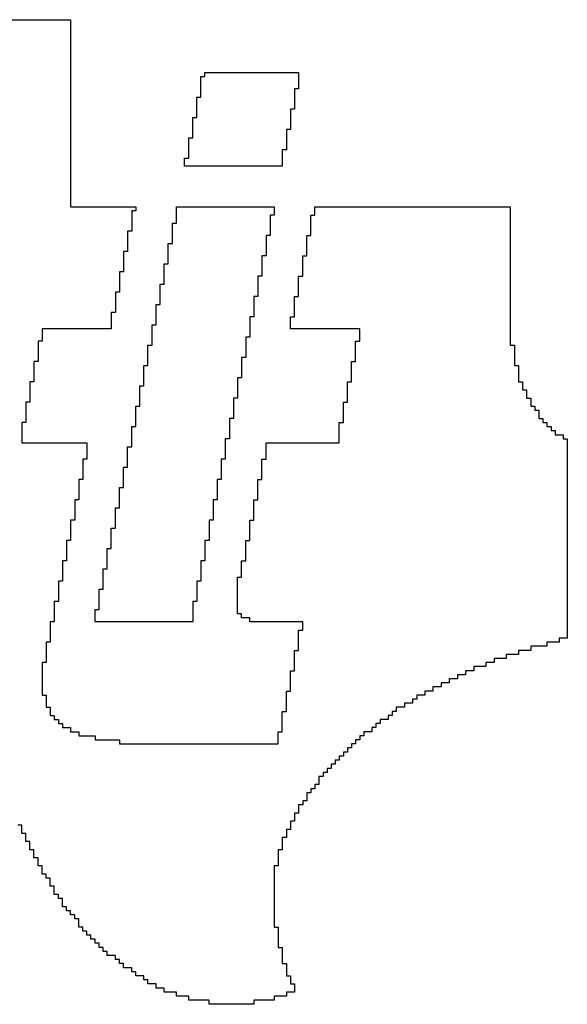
# Model space of a CAD drawing. Header units: inches. Extents: x -2.3 to 12.7, y -2.8 to 6.7.
# Tile 159 of 171: x 10.501 to 10.635, y -0.98 to -0.738. Entities that reach past the tile are written whole.
import ezdxf

# ---------------------------------------------------------------- set-up
doc = ezdxf.new("R2010")
doc.units = ezdxf.units.IN
doc.header["$MEASUREMENT"] = 0
doc.layers.add('M10 Fab Notes', color=56, linetype='Continuous')

msp = doc.modelspace()

# ---------------------------------------------------------------- linework, layer by layer
at = {"layer": 'M10 Fab Notes'}
for p, q in [((10.45524, -0.7379), (10.51324, -0.7379)), ((10.51324, -0.7379), (10.51324, -0.7389)), ((10.51324, -0.7389), (10.51324, -0.7399)), ((10.51324, -0.7399), (10.51324, -0.7409)), ((10.51324, -0.7409), (10.51324, -0.7419)), ((10.51324, -0.7419), (10.51324, -0.7429)), ((10.51324, -0.7429), (10.51324, -0.7439)), ((10.51324, -0.7439), (10.51324, -0.7449)), ((10.51324, -0.7449), (10.51324, -0.7459)), ((10.51324, -0.7459), (10.51324, -0.7469)), ((10.51324, -0.7469), (10.51324, -0.7479)), ((10.51324, -0.7479), (10.51324, -0.7489)), ((10.51324, -0.7489), (10.51324, -0.7499)), ((10.51324, -0.7499), (10.51324, -0.7509)), ((10.51324, -0.7509), (10.51324, -0.7519)), ((10.51324, -0.7519), (10.51324, -0.7529)), ((10.54524, -0.7529), (10.54524, -0.7519)), ((10.54524, -0.7519), (10.54624, -0.7519)), ((10.54624, -0.7519), (10.54624, -0.7509)), ((10.54624, -0.7509), (10.56924, -0.7509)), ((10.56924, -0.7509), (10.56924, -0.7519)), ((10.56924, -0.7519), (10.56924, -0.7529)), ((10.51324, -0.7529), (10.51324, -0.7539)), ((10.51324, -0.7539), (10.51324, -0.7549)), ((10.51324, -0.7549), (10.51324, -0.7559)), ((10.54524, -0.7539), (10.54524, -0.7529)), ((10.54524, -0.7549), (10.54524, -0.7539)), ((10.54524, -0.7559), (10.54524, -0.7549)), ((10.56924, -0.7549), (10.56824, -0.7549)), ((10.56824, -0.7549), (10.56824, -0.7559)), ((10.56924, -0.7529), (10.56924, -0.7539)), ((10.56924, -0.7539), (10.56924, -0.7549)), ((10.51324, -0.7559), (10.51324, -0.7569)), ((10.51324, -0.7569), (10.51324, -0.7579)), ((10.54424, -0.7579), (10.54424, -0.7569)), ((10.54424, -0.7569), (10.54524, -0.7569)), ((10.54524, -0.7569), (10.54524, -0.7559)), ((10.56824, -0.7559), (10.56824, -0.7569)), ((10.56824, -0.7569), (10.56824, -0.7579)), ((10.51324, -0.7579), (10.51324, -0.7589)), ((10.51324, -0.7589), (10.51324, -0.7599)), ((10.54424, -0.7589), (10.54424, -0.7579)), ((10.54424, -0.7599), (10.54424, -0.7589)), ((10.56824, -0.7579), (10.56824, -0.7589)), ((10.56824, -0.7589), (10.56824, -0.7599)), ((10.51324, -0.7599), (10.51324, -0.7609)), ((10.51324, -0.7609), (10.51324, -0.7619)), ((10.51324, -0.7619), (10.51324, -0.7629)), ((10.54324, -0.7629), (10.54324, -0.7619)), ((10.54324, -0.7619), (10.54424, -0.7619)), ((10.54424, -0.7609), (10.54424, -0.7599)), ((10.54424, -0.7619), (10.54424, -0.7609)), ((10.56824, -0.7599), (10.56724, -0.7599)), ((10.56724, -0.7599), (10.56724, -0.7609)), ((10.56724, -0.7609), (10.56724, -0.7619)), ((10.56724, -0.7619), (10.56724, -0.7629)), ((10.51324, -0.7629), (10.51324, -0.7639)), ((10.51324, -0.7639), (10.51324, -0.7649)), ((10.54324, -0.7639), (10.54324, -0.7629)), ((10.54324, -0.7649), (10.54324, -0.7639)), ((10.56724, -0.7629), (10.56724, -0.7639)), ((10.56724, -0.7639), (10.56724, -0.7649)), ((10.51324, -0.7649), (10.51324, -0.7659)), ((10.51324, -0.7659), (10.51324, -0.7669)), ((10.51324, -0.7669), (10.51324, -0.7679)), ((10.54224, -0.7679), (10.54224, -0.7669)), ((10.54224, -0.7669), (10.54324, -0.7669)), ((10.54324, -0.7659), (10.54324, -0.7649)), ((10.54324, -0.7669), (10.54324, -0.7659)), ((10.56724, -0.7649), (10.56624, -0.7649)), ((10.56624, -0.7649), (10.56624, -0.7659)), ((10.56624, -0.7659), (10.56624, -0.7669)), ((10.56624, -0.7669), (10.56624, -0.7679)), ((10.51324, -0.7679), (10.51324, -0.7689)), ((10.51324, -0.7689), (10.51324, -0.7699)), ((10.54224, -0.7689), (10.54224, -0.7679)), ((10.54224, -0.7699), (10.54224, -0.7689)), ((10.56624, -0.7679), (10.56624, -0.7689)), ((10.56624, -0.7689), (10.56624, -0.7699)), ((10.51324, -0.7699), (10.51324, -0.7709)), ((10.51324, -0.7709), (10.51324, -0.7719)), ((10.51324, -0.7719), (10.51324, -0.7729)), ((10.54124, -0.7729), (10.54124, -0.7719)), ((10.54124, -0.7719), (10.54224, -0.7719)), ((10.54224, -0.7709), (10.54224, -0.7699)), ((10.54224, -0.7719), (10.54224, -0.7709)), ((10.56624, -0.7699), (10.56524, -0.7699)), ((10.56524, -0.7699), (10.56524, -0.7709)), ((10.56524, -0.7709), (10.56524, -0.7719)), ((10.56524, -0.7719), (10.56524, -0.7729)), ((10.51324, -0.7729), (10.51324, -0.7739)), ((10.51324, -0.7739), (10.51324, -0.7749)), ((10.54124, -0.7739), (10.54124, -0.7729)), ((10.56524, -0.7739), (10.54124, -0.7739)), ((10.56524, -0.7729), (10.56524, -0.7739)), ((10.51324, -0.7749), (10.51324, -0.7759)), ((10.51324, -0.7759), (10.51324, -0.7769)), ((10.51324, -0.7769), (10.51324, -0.7779)), ((10.51324, -0.7779), (10.51324, -0.7789)), ((10.51324, -0.7789), (10.51324, -0.7799)), ((10.51324, -0.7799), (10.51324, -0.7809)), ((10.51324, -0.7809), (10.51324, -0.7819)), ((10.51324, -0.7819), (10.51324, -0.7829)), ((10.51324, -0.7829), (10.51324, -0.7839)), ((10.51324, -0.7839), (10.52924, -0.7839)), ((10.52924, -0.7839), (10.52924, -0.7849)), ((10.53924, -0.7849), (10.53924, -0.7839)), ((10.53924, -0.7839), (10.56324, -0.7839)), ((10.56324, -0.7839), (10.56324, -0.7849)), ((10.57324, -0.7849), (10.57324, -0.7839)), ((10.57324, -0.7839), (10.62124, -0.7839)), ((10.62124, -0.7839), (10.62124, -0.7849)), ((10.52924, -0.7849), (10.52824, -0.7849)), ((10.52824, -0.7849), (10.52824, -0.7859)), ((10.52824, -0.7859), (10.52824, -0.7869)), ((10.53924, -0.7859), (10.53924, -0.7849)), ((10.53924, -0.7869), (10.53924, -0.7859)), ((10.56324, -0.7859), (10.56224, -0.7859)), ((10.56224, -0.7859), (10.56224, -0.7869)), ((10.56324, -0.7849), (10.56324, -0.7859)), ((10.57224, -0.7869), (10.57224, -0.7859)), ((10.57224, -0.7859), (10.57324, -0.7859)), ((10.57324, -0.7859), (10.57324, -0.7849)), ((10.62124, -0.7849), (10.62124, -0.7859)), ((10.62124, -0.7859), (10.62124, -0.7869)), ((10.52824, -0.7869), (10.52824, -0.7879)), ((10.52824, -0.7879), (10.52824, -0.7889)), ((10.52824, -0.7889), (10.52824, -0.7899)), ((10.53824, -0.7889), (10.53824, -0.7879)), ((10.53824, -0.7879), (10.53924, -0.7879)), ((10.53824, -0.7899), (10.53824, -0.7889)), ((10.53924, -0.7879), (10.53924, -0.7869)), ((10.56224, -0.7869), (10.56224, -0.7879)), ((10.56224, -0.7879), (10.56224, -0.7889)), ((10.56224, -0.7889), (10.56224, -0.7899)), ((10.57224, -0.7879), (10.57224, -0.7869)), ((10.57224, -0.7889), (10.57224, -0.7879)), ((10.57224, -0.7899), (10.57224, -0.7889)), ((10.62124, -0.7869), (10.62124, -0.7879)), ((10.62124, -0.7879), (10.62124, -0.7889)), ((10.62124, -0.7889), (10.62124, -0.7899)), ((10.52824, -0.7899), (10.52724, -0.7899)), ((10.52724, -0.7899), (10.52724, -0.7909)), ((10.52724, -0.7909), (10.52724, -0.7919)), ((10.53824, -0.7909), (10.53824, -0.7899)), ((10.53824, -0.7919), (10.53824, -0.7909)), ((10.56224, -0.7909), (10.56124, -0.7909)), ((10.56124, -0.7909), (10.56124, -0.7919)), ((10.56224, -0.7899), (10.56224, -0.7909)), ((10.57124, -0.7919), (10.57124, -0.7909)), ((10.57124, -0.7909), (10.57224, -0.7909)), ((10.57224, -0.7909), (10.57224, -0.7899)), ((10.62124, -0.7899), (10.62124, -0.7909)), ((10.62124, -0.7909), (10.62124, -0.7919)), ((10.52724, -0.7919), (10.52724, -0.7929)), ((10.52724, -0.7929), (10.52724, -0.7939)), ((10.53724, -0.7939), (10.53724, -0.7929)), ((10.53724, -0.7929), (10.53824, -0.7929)), ((10.53824, -0.7929), (10.53824, -0.7919)), ((10.56124, -0.7919), (10.56124, -0.7929)), ((10.56124, -0.7929), (10.56124, -0.7939)), ((10.57124, -0.7929), (10.57124, -0.7919)), ((10.57124, -0.7939), (10.57124, -0.7929)), ((10.62124, -0.7919), (10.62124, -0.7929)), ((10.62124, -0.7929), (10.62124, -0.7939)), ((10.52724, -0.7949), (10.52624, -0.7949)), ((10.52624, -0.7949), (10.52624, -0.7959)), ((10.52624, -0.7959), (10.52624, -0.7969)), ((10.52724, -0.7939), (10.52724, -0.7949)), ((10.53724, -0.7949), (10.53724, -0.7939)), ((10.53724, -0.7959), (10.53724, -0.7949)), ((10.53724, -0.7969), (10.53724, -0.7959)), ((10.56124, -0.7959), (10.56024, -0.7959)), ((10.56024, -0.7959), (10.56024, -0.7969)), ((10.56124, -0.7939), (10.56124, -0.7949)), ((10.56124, -0.7949), (10.56124, -0.7959)), ((10.57024, -0.7969), (10.57024, -0.7959)), ((10.57024, -0.7959), (10.57124, -0.7959)), ((10.57124, -0.7949), (10.57124, -0.7939)), ((10.57124, -0.7959), (10.57124, -0.7949)), ((10.62124, -0.7939), (10.62124, -0.7949)), ((10.62124, -0.7949), (10.62124, -0.7959)), ((10.62124, -0.7959), (10.62124, -0.7969)), ((10.52624, -0.7969), (10.52624, -0.7979)), ((10.52624, -0.7979), (10.52624, -0.7989)), ((10.53624, -0.7989), (10.53624, -0.7979)), ((10.53624, -0.7979), (10.53724, -0.7979)), ((10.53724, -0.7979), (10.53724, -0.7969)), ((10.56024, -0.7969), (10.56024, -0.7979)), ((10.56024, -0.7979), (10.56024, -0.7989)), ((10.57024, -0.7979), (10.57024, -0.7969)), ((10.57024, -0.7989), (10.57024, -0.7979)), ((10.62124, -0.7969), (10.62124, -0.7979)), ((10.62124, -0.7979), (10.62124, -0.7989)), ((10.52624, -0.7999), (10.52524, -0.7999)), ((10.52524, -0.7999), (10.52524, -0.8009)), ((10.52524, -0.8009), (10.52524, -0.8019)), ((10.52624, -0.7989), (10.52624, -0.7999)), ((10.53624, -0.7999), (10.53624, -0.7989)), ((10.53624, -0.8009), (10.53624, -0.7999)), ((10.53624, -0.8019), (10.53624, -0.8009)), ((10.56024, -0.8009), (10.55924, -0.8009)), ((10.55924, -0.8009), (10.55924, -0.8019)), ((10.56024, -0.7989), (10.56024, -0.7999)), ((10.56024, -0.7999), (10.56024, -0.8009)), ((10.56924, -0.8019), (10.56924, -0.8009)), ((10.56924, -0.8009), (10.57024, -0.8009)), ((10.57024, -0.7999), (10.57024, -0.7989)), ((10.57024, -0.8009), (10.57024, -0.7999)), ((10.62124, -0.7989), (10.62124, -0.7999)), ((10.62124, -0.7999), (10.62124, -0.8009)), ((10.62124, -0.8009), (10.62124, -0.8019)), ((10.52524, -0.8019), (10.52524, -0.8029)), ((10.52524, -0.8029), (10.52524, -0.8039)), ((10.53524, -0.8039), (10.53524, -0.8029)), ((10.53524, -0.8029), (10.53624, -0.8029)), ((10.53624, -0.8029), (10.53624, -0.8019)), ((10.55924, -0.8019), (10.55924, -0.8029)), ((10.55924, -0.8029), (10.55924, -0.8039)), ((10.56924, -0.8029), (10.56924, -0.8019)), ((10.56924, -0.8039), (10.56924, -0.8029)), ((10.62124, -0.8019), (10.62124, -0.8029)), ((10.62124, -0.8029), (10.62124, -0.8039)), ((10.52524, -0.8049), (10.52424, -0.8049)), ((10.52424, -0.8049), (10.52424, -0.8059)), ((10.52524, -0.8039), (10.52524, -0.8049)), ((10.53524, -0.8049), (10.53524, -0.8039)), ((10.53524, -0.8059), (10.53524, -0.8049)), ((10.55924, -0.8039), (10.55924, -0.8049)), ((10.55924, -0.8049), (10.55924, -0.8059)), ((10.56924, -0.8049), (10.56924, -0.8039)), ((10.56924, -0.8059), (10.56924, -0.8049)), ((10.62124, -0.8039), (10.62124, -0.8049)), ((10.62124, -0.8049), (10.62124, -0.8059)), ((10.52424, -0.8059), (10.52424, -0.8069)), ((10.52424, -0.8069), (10.52424, -0.8079)), ((10.52424, -0.8079), (10.52424, -0.8089)), ((10.53424, -0.8089), (10.53424, -0.8079)), ((10.53424, -0.8079), (10.53524, -0.8079)), ((10.53524, -0.8069), (10.53524, -0.8059)), ((10.53524, -0.8079), (10.53524, -0.8069)), ((10.55924, -0.8059), (10.55824, -0.8059)), ((10.55824, -0.8059), (10.55824, -0.8069)), ((10.55824, -0.8069), (10.55824, -0.8079)), ((10.55824, -0.8079), (10.55824, -0.8089)), ((10.56824, -0.8069), (10.56824, -0.8059)), ((10.56824, -0.8059), (10.56924, -0.8059)), ((10.56824, -0.8079), (10.56824, -0.8069)), ((10.56824, -0.8089), (10.56824, -0.8079)), ((10.62124, -0.8059), (10.62124, -0.8069)), ((10.62124, -0.8069), (10.62124, -0.8079)), ((10.62124, -0.8079), (10.62124, -0.8089)), ((10.52424, -0.8099), (10.52324, -0.8099)), ((10.52324, -0.8099), (10.52324, -0.8109)), ((10.52424, -0.8089), (10.52424, -0.8099)), ((10.53424, -0.8099), (10.53424, -0.8089)), ((10.53424, -0.8109), (10.53424, -0.8099)), ((10.55824, -0.8089), (10.55824, -0.8099)), ((10.55824, -0.8099), (10.55824, -0.8109)), ((10.56824, -0.8099), (10.56824, -0.8089)), ((10.56824, -0.8109), (10.56824, -0.8099)), ((10.62124, -0.8089), (10.62124, -0.8099)), ((10.62124, -0.8099), (10.62124, -0.8109)), ((10.52324, -0.8109), (10.52324, -0.8119)), ((10.52324, -0.8119), (10.52324, -0.8129)), ((10.52324, -0.8129), (10.52324, -0.8139)), ((10.53324, -0.8139), (10.53324, -0.8129)), ((10.53324, -0.8129), (10.53424, -0.8129)), ((10.53424, -0.8119), (10.53424, -0.8109)), ((10.53424, -0.8129), (10.53424, -0.8119)), ((10.55824, -0.8109), (10.55724, -0.8109)), ((10.55724, -0.8109), (10.55724, -0.8119)), ((10.55724, -0.8119), (10.55724, -0.8129)), ((10.55724, -0.8129), (10.55724, -0.8139)), ((10.56724, -0.8119), (10.56724, -0.8109)), ((10.56724, -0.8109), (10.56824, -0.8109)), ((10.56724, -0.8129), (10.56724, -0.8119)), ((10.56724, -0.8139), (10.56724, -0.8129)), ((10.62124, -0.8109), (10.62124, -0.8119)), ((10.62124, -0.8119), (10.62124, -0.8129)), ((10.62124, -0.8129), (10.62124, -0.8139)), ((10.52324, -0.8139), (10.50624, -0.8139)), ((10.50624, -0.8139), (10.50624, -0.8149)), ((10.50624, -0.8149), (10.50624, -0.8159)), ((10.53324, -0.8149), (10.53324, -0.8139)), ((10.53324, -0.8159), (10.53324, -0.8149)), ((10.55724, -0.8139), (10.55724, -0.8149)), ((10.55724, -0.8149), (10.55724, -0.8159)), ((10.58424, -0.8139), (10.56724, -0.8139)), ((10.58424, -0.8149), (10.58424, -0.8139)), ((10.58424, -0.8159), (10.58424, -0.8149)), ((10.62124, -0.8139), (10.62124, -0.8149)), ((10.62124, -0.8149), (10.62124, -0.8159)), ((10.50624, -0.8169), (10.50524, -0.8169)), ((10.50524, -0.8169), (10.50524, -0.8179)), ((10.50524, -0.8179), (10.50524, -0.8189)), ((10.50624, -0.8159), (10.50624, -0.8169)), ((10.53224, -0.8189), (10.53224, -0.8179)), ((10.53224, -0.8179), (10.53324, -0.8179)), ((10.53324, -0.8169), (10.53324, -0.8159)), ((10.53324, -0.8179), (10.53324, -0.8169)), ((10.55724, -0.8159), (10.55624, -0.8159)), ((10.55624, -0.8159), (10.55624, -0.8169)), ((10.55624, -0.8169), (10.55624, -0.8179)), ((10.55624, -0.8179), (10.55624, -0.8189)), ((10.58324, -0.8179), (10.58324, -0.8169)), ((10.58324, -0.8169), (10.58424, -0.8169)), ((10.58324, -0.8189), (10.58324, -0.8179)), ((10.58424, -0.8169), (10.58424, -0.8159)), ((10.62124, -0.8159), (10.62124, -0.8169)), ((10.62124, -0.8169), (10.62124, -0.8179)), ((10.62124, -0.8179), (10.62224, -0.8179)), ((10.62224, -0.8179), (10.62224, -0.8189)), ((10.50524, -0.8189), (10.50524, -0.8199)), ((10.50524, -0.8199), (10.50524, -0.8209)), ((10.53224, -0.8199), (10.53224, -0.8189)), ((10.53224, -0.8209), (10.53224, -0.8199)), ((10.55624, -0.8189), (10.55624, -0.8199)), ((10.55624, -0.8199), (10.55624, -0.8209)), ((10.58324, -0.8199), (10.58324, -0.8189)), ((10.58324, -0.8209), (10.58324, -0.8199)), ((10.62224, -0.8189), (10.62224, -0.8199)), ((10.62224, -0.8199), (10.62224, -0.8209)), ((10.50524, -0.8219), (10.50424, -0.8219)), ((10.50424, -0.8219), (10.50424, -0.8229)), ((10.50524, -0.8209), (10.50524, -0.8219)), ((10.53224, -0.8219), (10.53224, -0.8209)), ((10.53224, -0.8229), (10.53224, -0.8219)), ((10.55624, -0.8209), (10.55524, -0.8209)), ((10.55524, -0.8209), (10.55524, -0.8219)), ((10.55524, -0.8219), (10.55524, -0.8229)), ((10.58224, -0.8229), (10.58224, -0.8219)), ((10.58224, -0.8219), (10.58324, -0.8219)), ((10.58324, -0.8219), (10.58324, -0.8209)), ((10.62224, -0.8209), (10.62224, -0.8219)), ((10.62224, -0.8219), (10.62224, -0.8229)), ((10.50424, -0.8229), (10.50424, -0.8239)), ((10.50424, -0.8239), (10.50424, -0.8249)), ((10.50424, -0.8249), (10.50424, -0.8259)), ((10.53124, -0.8239), (10.53124, -0.8229)), ((10.53124, -0.8229), (10.53224, -0.8229)), ((10.53124, -0.8249), (10.53124, -0.8239)), ((10.53124, -0.8259), (10.53124, -0.8249)), ((10.55524, -0.8229), (10.55524, -0.8239)), ((10.55524, -0.8239), (10.55524, -0.8249)), ((10.55524, -0.8249), (10.55524, -0.8259)), ((10.58224, -0.8239), (10.58224, -0.8229)), ((10.58224, -0.8249), (10.58224, -0.8239)), ((10.58224, -0.8259), (10.58224, -0.8249)), ((10.62224, -0.8229), (10.62324, -0.8229)), ((10.62324, -0.8229), (10.62324, -0.8239)), ((10.62324, -0.8239), (10.62324, -0.8249)), ((10.62324, -0.8249), (10.62324, -0.8259)), ((10.50424, -0.8269), (10.50324, -0.8269)), ((10.50324, -0.8269), (10.50324, -0.8279)), ((10.50424, -0.8259), (10.50424, -0.8269)), ((10.53124, -0.8269), (10.53124, -0.8259)), ((10.53124, -0.8279), (10.53124, -0.8269)), ((10.55524, -0.8259), (10.55424, -0.8259)), ((10.55424, -0.8259), (10.55424, -0.8269)), ((10.55424, -0.8269), (10.55424, -0.8279)), ((10.58124, -0.8279), (10.58124, -0.8269)), ((10.58124, -0.8269), (10.58224, -0.8269)), ((10.58224, -0.8269), (10.58224, -0.8259)), ((10.62324, -0.8259), (10.62324, -0.8269)), ((10.62324, -0.8269), (10.62424, -0.8269)), ((10.62424, -0.8269), (10.62424, -0.8279)), ((10.50324, -0.8279), (10.50324, -0.8289)), ((10.50324, -0.8289), (10.50324, -0.8299)), ((10.50324, -0.8299), (10.50324, -0.8309)), ((10.53024, -0.8289), (10.53024, -0.8279)), ((10.53024, -0.8279), (10.53124, -0.8279)), ((10.53024, -0.8299), (10.53024, -0.8289)), ((10.53024, -0.8309), (10.53024, -0.8299)), ((10.55424, -0.8279), (10.55424, -0.8289)), ((10.55424, -0.8289), (10.55424, -0.8299)), ((10.55424, -0.8299), (10.55424, -0.8309)), ((10.58124, -0.8289), (10.58124, -0.8279)), ((10.58124, -0.8299), (10.58124, -0.8289)), ((10.58124, -0.8309), (10.58124, -0.8299)), ((10.62424, -0.8279), (10.62424, -0.8289)), ((10.62424, -0.8289), (10.62524, -0.8289)), ((10.62524, -0.8289), (10.62524, -0.8299)), ((10.62524, -0.8299), (10.62524, -0.8309)), ((10.50324, -0.8319), (10.50224, -0.8319)), ((10.50224, -0.8319), (10.50224, -0.8329)), ((10.50324, -0.8309), (10.50324, -0.8319)), ((10.53024, -0.8319), (10.53024, -0.8309)), ((10.53024, -0.8329), (10.53024, -0.8319)), ((10.55424, -0.8309), (10.55324, -0.8309)), ((10.55324, -0.8309), (10.55324, -0.8319)), ((10.55324, -0.8319), (10.55324, -0.8329)), ((10.58024, -0.8329), (10.58024, -0.8319)), ((10.58024, -0.8319), (10.58124, -0.8319)), ((10.58124, -0.8319), (10.58124, -0.8309)), ((10.62524, -0.8309), (10.62624, -0.8309)), ((10.62624, -0.8309), (10.62624, -0.8319)), ((10.62624, -0.8319), (10.62624, -0.8329)), ((10.50224, -0.8329), (10.50224, -0.8339)), ((10.50224, -0.8339), (10.50224, -0.8349)), ((10.50224, -0.8349), (10.50224, -0.8359)), ((10.52924, -0.8339), (10.52924, -0.8329)), ((10.52924, -0.8329), (10.53024, -0.8329)), ((10.52924, -0.8349), (10.52924, -0.8339)), ((10.52924, -0.8359), (10.52924, -0.8349)), ((10.55324, -0.8329), (10.55324, -0.8339)), ((10.55324, -0.8339), (10.55324, -0.8349)), ((10.55324, -0.8349), (10.55324, -0.8359)), ((10.58024, -0.8339), (10.58024, -0.8329)), ((10.58024, -0.8349), (10.58024, -0.8339)), ((10.58024, -0.8359), (10.58024, -0.8349)), ((10.62624, -0.8329), (10.62724, -0.8329)), ((10.62724, -0.8329), (10.62724, -0.8339)), ((10.62724, -0.8339), (10.62824, -0.8339)), ((10.62824, -0.8339), (10.62824, -0.8349)), ((10.62824, -0.8349), (10.62824, -0.8359)), ((10.50224, -0.8369), (10.50124, -0.8369)), ((10.50124, -0.8369), (10.50124, -0.8379)), ((10.50224, -0.8359), (10.50224, -0.8369)), ((10.52924, -0.8369), (10.52924, -0.8359)), ((10.52924, -0.8379), (10.52924, -0.8369)), ((10.55324, -0.8359), (10.55224, -0.8359)), ((10.55224, -0.8359), (10.55224, -0.8369)), ((10.55224, -0.8369), (10.55224, -0.8379)), ((10.57924, -0.8379), (10.57924, -0.8369)), ((10.57924, -0.8369), (10.58024, -0.8369)), ((10.58024, -0.8369), (10.58024, -0.8359)), ((10.62824, -0.8359), (10.62924, -0.8359)), ((10.62924, -0.8359), (10.62924, -0.8369)), ((10.62924, -0.8369), (10.63024, -0.8369)), ((10.63024, -0.8369), (10.63024, -0.8379)), ((10.50124, -0.8379), (10.50124, -0.8389)), ((10.50124, -0.8389), (10.50124, -0.8399)), ((10.52824, -0.8389), (10.52824, -0.8379)), ((10.52824, -0.8379), (10.52924, -0.8379)), ((10.52824, -0.8399), (10.52824, -0.8389)), ((10.55224, -0.8379), (10.55224, -0.8389)), ((10.55224, -0.8389), (10.55224, -0.8399)), ((10.57924, -0.8389), (10.57924, -0.8379)), ((10.57924, -0.8399), (10.57924, -0.8389)), ((10.63024, -0.8379), (10.63124, -0.8379)), ((10.63124, -0.8379), (10.63124, -0.8389)), ((10.63124, -0.8389), (10.63224, -0.8389)), ((10.63224, -0.8389), (10.63224, -0.8399)), ((10.50124, -0.8399), (10.50124, -0.8409)), ((10.50124, -0.8409), (10.50124, -0.8419)), ((10.50124, -0.8419), (10.51724, -0.8419)), ((10.51724, -0.8419), (10.51724, -0.8429)), ((10.52824, -0.8409), (10.52824, -0.8399)), ((10.52824, -0.8419), (10.52824, -0.8409)), ((10.52824, -0.8429), (10.52824, -0.8419)), ((10.55224, -0.8409), (10.55124, -0.8409)), ((10.55124, -0.8409), (10.55124, -0.8419)), ((10.55124, -0.8419), (10.55124, -0.8429)), ((10.55224, -0.8399), (10.55224, -0.8409)), ((10.56124, -0.8429), (10.56124, -0.8419)), ((10.56124, -0.8419), (10.57924, -0.8419)), ((10.57924, -0.8409), (10.57924, -0.8399)), ((10.57924, -0.8419), (10.57924, -0.8409)), ((10.63224, -0.8399), (10.63424, -0.8399)), ((10.63424, -0.8399), (10.63424, -0.8409)), ((10.63424, -0.8409), (10.63524, -0.8409)), ((10.63524, -0.8409), (10.63524, -0.8419)), ((10.63524, -0.8419), (10.63524, -0.8429)), ((10.51724, -0.8429), (10.51724, -0.8439)), ((10.51724, -0.8439), (10.51724, -0.8449)), ((10.52724, -0.8439), (10.52724, -0.8429)), ((10.52724, -0.8429), (10.52824, -0.8429)), ((10.52724, -0.8449), (10.52724, -0.8439)), ((10.55124, -0.8429), (10.55124, -0.8439)), ((10.55124, -0.8439), (10.55124, -0.8449)), ((10.56124, -0.8439), (10.56124, -0.8429)), ((10.56124, -0.8449), (10.56124, -0.8439)), ((10.63524, -0.8429), (10.63524, -0.8439)), ((10.63524, -0.8439), (10.63524, -0.8449)), ((10.51724, -0.8459), (10.51624, -0.8459)), ((10.51624, -0.8459), (10.51624, -0.8469)), ((10.51624, -0.8469), (10.51624, -0.8479)), ((10.51724, -0.8449), (10.51724, -0.8459)), ((10.52724, -0.8459), (10.52724, -0.8449)), ((10.52724, -0.8469), (10.52724, -0.8459)), ((10.52724, -0.8479), (10.52724, -0.8469)), ((10.55124, -0.8459), (10.55024, -0.8459)), ((10.55024, -0.8459), (10.55024, -0.8469)), ((10.55024, -0.8469), (10.55024, -0.8479)), ((10.55124, -0.8449), (10.55124, -0.8459)), ((10.56024, -0.8469), (10.56024, -0.8459)), ((10.56024, -0.8459), (10.56124, -0.8459)), ((10.56024, -0.8479), (10.56024, -0.8469)), ((10.56124, -0.8459), (10.56124, -0.8449)), ((10.63524, -0.8449), (10.63524, -0.8459)), ((10.63524, -0.8459), (10.63524, -0.8469)), ((10.63524, -0.8469), (10.63524, -0.8479)), ((10.51624, -0.8479), (10.51624, -0.8489)), ((10.51624, -0.8489), (10.51624, -0.8499)), ((10.52624, -0.8489), (10.52624, -0.8479)), ((10.52624, -0.8479), (10.52724, -0.8479)), ((10.52624, -0.8499), (10.52624, -0.8489)), ((10.55024, -0.8479), (10.55024, -0.8489)), ((10.55024, -0.8489), (10.55024, -0.8499)), ((10.56024, -0.8489), (10.56024, -0.8479)), ((10.56024, -0.8499), (10.56024, -0.8489)), ((10.63524, -0.8479), (10.63524, -0.8489)), ((10.63524, -0.8489), (10.63524, -0.8499)), ((10.51624, -0.8509), (10.51524, -0.8509)), ((10.51524, -0.8509), (10.51524, -0.8519)), ((10.51624, -0.8499), (10.51624, -0.8509)), ((10.52624, -0.8509), (10.52624, -0.8499)), ((10.52624, -0.8519), (10.52624, -0.8509)), ((10.55024, -0.8509), (10.54924, -0.8509)), ((10.54924, -0.8509), (10.54924, -0.8519)), ((10.55024, -0.8499), (10.55024, -0.8509)), ((10.55924, -0.8519), (10.55924, -0.8509)), ((10.55924, -0.8509), (10.56024, -0.8509)), ((10.56024, -0.8509), (10.56024, -0.8499)), ((10.63524, -0.8499), (10.63524, -0.8509)), ((10.63524, -0.8509), (10.63524, -0.8519)), ((10.51524, -0.8519), (10.51524, -0.8529)), ((10.51524, -0.8529), (10.51524, -0.8539)), ((10.51524, -0.8539), (10.51524, -0.8549)), ((10.52524, -0.8539), (10.52524, -0.8529)), ((10.52524, -0.8529), (10.52624, -0.8529)), ((10.52524, -0.8549), (10.52524, -0.8539)), ((10.52624, -0.8529), (10.52624, -0.8519)), ((10.54924, -0.8519), (10.54924, -0.8529)), ((10.54924, -0.8529), (10.54924, -0.8539)), ((10.54924, -0.8539), (10.54924, -0.8549)), ((10.55924, -0.8529), (10.55924, -0.8519)), ((10.55924, -0.8539), (10.55924, -0.8529)), ((10.55924, -0.8549), (10.55924, -0.8539)), ((10.63524, -0.8519), (10.63524, -0.8529)), ((10.63524, -0.8529), (10.63524, -0.8539)), ((10.63524, -0.8539), (10.63524, -0.8549)), ((10.51524, -0.8559), (10.51424, -0.8559)), ((10.51424, -0.8559), (10.51424, -0.8569)), ((10.51524, -0.8549), (10.51524, -0.8559)), ((10.52524, -0.8559), (10.52524, -0.8549)), ((10.52524, -0.8569), (10.52524, -0.8559)), ((10.54924, -0.8559), (10.54824, -0.8559)), ((10.54824, -0.8559), (10.54824, -0.8569)), ((10.54924, -0.8549), (10.54924, -0.8559)), ((10.55824, -0.8569), (10.55824, -0.8559)), ((10.55824, -0.8559), (10.55924, -0.8559)), ((10.55924, -0.8559), (10.55924, -0.8549)), ((10.63524, -0.8549), (10.63524, -0.8559)), ((10.63524, -0.8559), (10.63524, -0.8569)), ((10.51424, -0.8569), (10.51424, -0.8579)), ((10.51424, -0.8579), (10.51424, -0.8589)), ((10.51424, -0.8589), (10.51424, -0.8599)), ((10.52424, -0.8589), (10.52424, -0.8579)), ((10.52424, -0.8579), (10.52524, -0.8579)), ((10.52424, -0.8599), (10.52424, -0.8589)), ((10.52524, -0.8579), (10.52524, -0.8569)), ((10.54824, -0.8569), (10.54824, -0.8579)), ((10.54824, -0.8579), (10.54824, -0.8589)), ((10.54824, -0.8589), (10.54824, -0.8599)), ((10.55824, -0.8579), (10.55824, -0.8569)), ((10.55824, -0.8589), (10.55824, -0.8579)), ((10.55824, -0.8599), (10.55824, -0.8589)), ((10.63524, -0.8569), (10.63524, -0.8579)), ((10.63524, -0.8579), (10.63524, -0.8589)), ((10.63524, -0.8589), (10.63524, -0.8599)), ((10.51424, -0.8609), (10.51324, -0.8609)), ((10.51324, -0.8609), (10.51324, -0.8619)), ((10.51424, -0.8599), (10.51424, -0.8609)), ((10.52424, -0.8609), (10.52424, -0.8599)), ((10.52424, -0.8619), (10.52424, -0.8609)), ((10.54824, -0.8609), (10.54724, -0.8609)), ((10.54724, -0.8609), (10.54724, -0.8619)), ((10.54824, -0.8599), (10.54824, -0.8609)), ((10.55724, -0.8619), (10.55724, -0.8609)), ((10.55724, -0.8609), (10.55824, -0.8609)), ((10.55824, -0.8609), (10.55824, -0.8599)), ((10.63524, -0.8599), (10.63524, -0.8609)), ((10.63524, -0.8609), (10.63524, -0.8619)), ((10.51324, -0.8619), (10.51324, -0.8629)), ((10.51324, -0.8629), (10.51324, -0.8639)), ((10.51324, -0.8639), (10.51324, -0.8649)), ((10.52324, -0.8639), (10.52324, -0.8629)), ((10.52324, -0.8629), (10.52424, -0.8629)), ((10.52324, -0.8649), (10.52324, -0.8639)), ((10.52424, -0.8629), (10.52424, -0.8619)), ((10.54724, -0.8619), (10.54724, -0.8629)), ((10.54724, -0.8629), (10.54724, -0.8639)), ((10.54724, -0.8639), (10.54724, -0.8649)), ((10.55724, -0.8629), (10.55724, -0.8619)), ((10.55724, -0.8639), (10.55724, -0.8629)), ((10.55724, -0.8649), (10.55724, -0.8639)), ((10.63524, -0.8619), (10.63524, -0.8629)), ((10.63524, -0.8629), (10.63524, -0.8639)), ((10.63524, -0.8639), (10.63524, -0.8649)), ((10.51324, -0.8659), (10.51224, -0.8659)), ((10.51224, -0.8659), (10.51224, -0.8669)), ((10.51324, -0.8649), (10.51324, -0.8659)), ((10.52324, -0.8659), (10.52324, -0.8649)), ((10.52324, -0.8669), (10.52324, -0.8659)), ((10.54724, -0.8659), (10.54624, -0.8659)), ((10.54624, -0.8659), (10.54624, -0.8669)), ((10.54724, -0.8649), (10.54724, -0.8659)), ((10.55624, -0.8669), (10.55624, -0.8659)), ((10.55624, -0.8659), (10.55724, -0.8659)), ((10.55724, -0.8659), (10.55724, -0.8649)), ((10.63524, -0.8649), (10.63524, -0.8659)), ((10.63524, -0.8659), (10.63524, -0.8669)), ((10.51224, -0.8669), (10.51224, -0.8679)), ((10.51224, -0.8679), (10.51224, -0.8689)), ((10.52224, -0.8689), (10.52224, -0.8679)), ((10.52224, -0.8679), (10.52324, -0.8679)), ((10.52324, -0.8679), (10.52324, -0.8669)), ((10.54624, -0.8669), (10.54624, -0.8679)), ((10.54624, -0.8679), (10.54624, -0.8689)), ((10.55624, -0.8679), (10.55624, -0.8669)), ((10.55624, -0.8689), (10.55624, -0.8679)), ((10.63524, -0.8669), (10.63524, -0.8679)), ((10.63524, -0.8679), (10.63524, -0.8689)), ((10.51224, -0.8709), (10.51124, -0.8709)), ((10.51124, -0.8709), (10.51124, -0.8719)), ((10.51224, -0.8689), (10.51224, -0.8699)), ((10.51224, -0.8699), (10.51224, -0.8709)), ((10.52224, -0.8699), (10.52224, -0.8689)), ((10.52224, -0.8709), (10.52224, -0.8699)), ((10.52224, -0.8719), (10.52224, -0.8709)), ((10.54624, -0.8709), (10.54524, -0.8709)), ((10.54524, -0.8709), (10.54524, -0.8719)), ((10.54624, -0.8689), (10.54624, -0.8699)), ((10.54624, -0.8699), (10.54624, -0.8709)), ((10.55524, -0.8719), (10.55524, -0.8709)), ((10.55524, -0.8709), (10.55624, -0.8709)), ((10.55624, -0.8699), (10.55624, -0.8689)), ((10.55624, -0.8709), (10.55624, -0.8699)), ((10.63524, -0.8689), (10.63524, -0.8699)), ((10.63524, -0.8699), (10.63524, -0.8709)), ((10.63524, -0.8709), (10.63524, -0.8719)), ((10.51124, -0.8719), (10.51124, -0.8729)), ((10.51124, -0.8729), (10.51124, -0.8739)), ((10.52124, -0.8739), (10.52124, -0.8729)), ((10.52124, -0.8729), (10.52224, -0.8729)), ((10.52224, -0.8729), (10.52224, -0.8719)), ((10.54524, -0.8719), (10.54524, -0.8729)), ((10.54524, -0.8729), (10.54524, -0.8739)), ((10.55524, -0.8729), (10.55524, -0.8719)), ((10.55524, -0.8739), (10.55524, -0.8729)), ((10.63524, -0.8719), (10.63524, -0.8729)), ((10.63524, -0.8729), (10.63524, -0.8739)), ((10.51124, -0.8759), (10.51024, -0.8759)), ((10.51024, -0.8759), (10.51024, -0.8769)), ((10.51124, -0.8739), (10.51124, -0.8749)), ((10.51124, -0.8749), (10.51124, -0.8759)), ((10.52124, -0.8749), (10.52124, -0.8739)), ((10.52124, -0.8759), (10.52124, -0.8749)), ((10.52124, -0.8769), (10.52124, -0.8759)), ((10.54524, -0.8759), (10.54424, -0.8759)), ((10.54424, -0.8759), (10.54424, -0.8769)), ((10.54524, -0.8739), (10.54524, -0.8749)), ((10.54524, -0.8749), (10.54524, -0.8759)), ((10.55424, -0.8759), (10.55424, -0.8749)), ((10.55424, -0.8749), (10.55524, -0.8749)), ((10.55424, -0.8769), (10.55424, -0.8759)), ((10.55524, -0.8749), (10.55524, -0.8739)), ((10.63524, -0.8739), (10.63524, -0.8749)), ((10.63524, -0.8749), (10.63524, -0.8759)), ((10.63524, -0.8759), (10.63524, -0.8769)), ((10.51024, -0.8769), (10.51024, -0.8779)), ((10.51024, -0.8779), (10.51024, -0.8789)), ((10.52024, -0.8789), (10.52024, -0.8779)), ((10.52024, -0.8779), (10.52124, -0.8779)), ((10.52124, -0.8779), (10.52124, -0.8769)), ((10.54424, -0.8769), (10.54424, -0.8779)), ((10.54424, -0.8779), (10.54424, -0.8789)), ((10.55424, -0.8779), (10.55424, -0.8769)), ((10.55424, -0.8789), (10.55424, -0.8779)), ((10.63524, -0.8769), (10.63524, -0.8779)), ((10.63524, -0.8779), (10.63524, -0.8789)), ((10.51024, -0.8789), (10.51024, -0.8799)), ((10.51024, -0.8799), (10.51024, -0.8809)), ((10.52024, -0.8799), (10.52024, -0.8789)), ((10.52024, -0.8809), (10.52024, -0.8799)), ((10.54424, -0.8789), (10.54424, -0.8799)), ((10.54424, -0.8799), (10.54424, -0.8809)), ((10.55424, -0.8799), (10.55424, -0.8789)), ((10.55424, -0.8809), (10.55424, -0.8799)), ((10.63524, -0.8789), (10.63524, -0.8799)), ((10.63524, -0.8799), (10.63524, -0.8809)), ((10.51024, -0.8809), (10.50924, -0.8809)), ((10.50924, -0.8809), (10.50924, -0.8819)), ((10.50924, -0.8819), (10.50924, -0.8829)), ((10.50924, -0.8829), (10.50924, -0.8839)), ((10.51924, -0.8839), (10.51924, -0.8829)), ((10.51924, -0.8829), (10.52024, -0.8829)), ((10.52024, -0.8819), (10.52024, -0.8809)), ((10.52024, -0.8829), (10.52024, -0.8819)), ((10.54424, -0.8809), (10.54324, -0.8809)), ((10.54324, -0.8809), (10.54324, -0.8819)), ((10.54324, -0.8819), (10.54324, -0.8829)), ((10.54324, -0.8829), (10.54324, -0.8839)), ((10.55424, -0.8819), (10.55424, -0.8809)), ((10.55424, -0.8829), (10.55424, -0.8819)), ((10.55424, -0.8839), (10.55424, -0.8829)), ((10.63524, -0.8809), (10.63524, -0.8819)), ((10.63524, -0.8819), (10.63524, -0.8829)), ((10.63524, -0.8829), (10.63524, -0.8839)), ((10.50924, -0.8839), (10.50924, -0.8849)), ((10.50924, -0.8849), (10.50924, -0.8859)), ((10.51924, -0.8849), (10.51924, -0.8839)), ((10.51924, -0.8859), (10.51924, -0.8849)), ((10.54324, -0.8839), (10.54324, -0.8849)), ((10.54324, -0.8849), (10.54324, -0.8859)), ((10.55524, -0.8839), (10.55424, -0.8839)), ((10.55524, -0.8849), (10.55524, -0.8839)), ((10.55724, -0.8849), (10.55524, -0.8849)), ((10.55724, -0.8859), (10.55724, -0.8849)), ((10.63524, -0.8839), (10.63524, -0.8849)), ((10.63524, -0.8849), (10.63524, -0.8859)), ((10.50924, -0.8859), (10.50824, -0.8859)), ((10.50824, -0.8859), (10.50824, -0.8869)), ((10.50824, -0.8869), (10.50824, -0.8879)), ((10.50824, -0.8879), (10.50824, -0.8889)), ((10.54324, -0.8859), (10.51924, -0.8859)), ((10.57024, -0.8859), (10.55724, -0.8859)), ((10.56924, -0.8889), (10.56924, -0.8879)), ((10.56924, -0.8879), (10.57024, -0.8879)), ((10.57024, -0.8869), (10.57024, -0.8859)), ((10.57024, -0.8879), (10.57024, -0.8869)), ((10.63524, -0.8859), (10.63524, -0.8869)), ((10.63524, -0.8869), (10.63524, -0.8879)), ((10.63524, -0.8879), (10.63524, -0.8889)), ((10.50824, -0.8889), (10.50824, -0.8899)), ((10.50824, -0.8899), (10.50824, -0.8909)), ((10.56924, -0.8899), (10.56924, -0.8889)), ((10.56924, -0.8909), (10.56924, -0.8899)), ((10.63524, -0.8899), (10.63324, -0.8899)), ((10.63324, -0.8899), (10.63324, -0.8909)), ((10.63524, -0.8889), (10.63524, -0.8899)), ((10.50824, -0.8909), (10.50724, -0.8909)), ((10.50724, -0.8909), (10.50724, -0.8919)), ((10.50724, -0.8919), (10.50724, -0.8929)), ((10.50724, -0.8929), (10.50724, -0.8939)), ((10.56824, -0.8939), (10.56824, -0.8929)), ((10.56824, -0.8929), (10.56924, -0.8929)), ((10.56924, -0.8919), (10.56924, -0.8909)), ((10.56924, -0.8929), (10.56924, -0.8919)), ((10.62624, -0.8929), (10.62324, -0.8929)), ((10.62324, -0.8929), (10.62324, -0.8939)), ((10.63024, -0.8919), (10.62624, -0.8919)), ((10.62624, -0.8919), (10.62624, -0.8929)), ((10.63324, -0.8909), (10.63024, -0.8909)), ((10.63024, -0.8909), (10.63024, -0.8919)), ((10.50724, -0.8939), (10.50724, -0.8949)), ((10.50724, -0.8949), (10.50724, -0.8959)), ((10.56824, -0.8949), (10.56824, -0.8939)), ((10.56824, -0.8959), (10.56824, -0.8949)), ((10.62024, -0.8949), (10.61724, -0.8949)), ((10.61724, -0.8949), (10.61724, -0.8959)), ((10.62324, -0.8939), (10.62024, -0.8939)), ((10.62024, -0.8939), (10.62024, -0.8949)), ((10.50724, -0.8959), (10.50624, -0.8959)), ((10.50624, -0.8959), (10.50624, -0.8969)), ((10.50624, -0.8969), (10.50624, -0.8979)), ((10.56824, -0.8969), (10.56824, -0.8959)), ((10.56824, -0.8979), (10.56824, -0.8969)), ((10.61524, -0.8969), (10.61224, -0.8969)), ((10.61224, -0.8969), (10.61224, -0.8979)), ((10.61724, -0.8959), (10.61524, -0.8959)), ((10.61524, -0.8959), (10.61524, -0.8969)), ((10.50624, -0.8979), (10.50624, -0.8989)), ((10.50624, -0.8989), (10.50624, -0.8999)), ((10.50624, -0.8999), (10.50624, -0.9009)), ((10.56724, -0.8989), (10.56724, -0.8979)), ((10.56724, -0.8979), (10.56824, -0.8979)), ((10.56724, -0.8999), (10.56724, -0.8989)), ((10.56724, -0.9009), (10.56724, -0.8999)), ((10.60824, -0.8999), (10.60624, -0.8999)), ((10.60624, -0.8999), (10.60624, -0.9009)), ((10.61024, -0.8989), (10.60824, -0.8989)), ((10.60824, -0.8989), (10.60824, -0.8999)), ((10.61224, -0.8979), (10.61024, -0.8979)), ((10.61024, -0.8979), (10.61024, -0.8989)), ((10.50624, -0.9009), (10.50624, -0.9019)), ((10.50624, -0.9019), (10.50624, -0.9029)), ((10.56724, -0.9019), (10.56724, -0.9009)), ((10.56724, -0.9029), (10.56724, -0.9019)), ((10.60424, -0.9019), (10.60224, -0.9019)), ((10.60224, -0.9019), (10.60224, -0.9029)), ((10.60624, -0.9009), (10.60424, -0.9009)), ((10.60424, -0.9009), (10.60424, -0.9019)), ((10.50624, -0.9029), (10.50624, -0.9039)), ((10.50624, -0.9039), (10.50724, -0.9039)), ((10.50724, -0.9039), (10.50724, -0.9049)), ((10.50724, -0.9049), (10.50724, -0.9059)), ((10.56624, -0.9039), (10.56624, -0.9029)), ((10.56624, -0.9029), (10.56724, -0.9029)), ((10.56624, -0.9049), (10.56624, -0.9039)), ((10.56624, -0.9059), (10.56624, -0.9049)), ((10.59824, -0.9049), (10.59724, -0.9049)), ((10.59724, -0.9049), (10.59724, -0.9059)), ((10.60024, -0.9039), (10.59824, -0.9039)), ((10.59824, -0.9039), (10.59824, -0.9049)), ((10.60224, -0.9029), (10.60024, -0.9029)), ((10.60024, -0.9029), (10.60024, -0.9039)), ((10.50724, -0.9059), (10.50724, -0.9069)), ((10.50724, -0.9069), (10.50824, -0.9069)), ((10.50824, -0.9069), (10.50824, -0.9079)), ((10.56624, -0.9069), (10.56624, -0.9059)), ((10.56624, -0.9079), (10.56624, -0.9069)), ((10.59524, -0.9069), (10.59324, -0.9069)), ((10.59324, -0.9069), (10.59324, -0.9079)), ((10.59724, -0.9059), (10.59524, -0.9059)), ((10.59524, -0.9059), (10.59524, -0.9069)), ((10.50824, -0.9079), (10.50824, -0.9089)), ((10.50824, -0.9089), (10.50924, -0.9089)), ((10.50924, -0.9089), (10.50924, -0.9099)), ((10.50924, -0.9099), (10.51024, -0.9099)), ((10.51024, -0.9099), (10.51024, -0.9109)), ((10.56524, -0.9089), (10.56524, -0.9079)), ((10.56524, -0.9079), (10.56624, -0.9079)), ((10.56524, -0.9099), (10.56524, -0.9089)), ((10.56524, -0.9109), (10.56524, -0.9099)), ((10.59124, -0.9099), (10.58924, -0.9099)), ((10.58924, -0.9099), (10.58924, -0.9109)), ((10.59224, -0.9089), (10.59124, -0.9089)), ((10.59124, -0.9089), (10.59124, -0.9099)), ((10.59324, -0.9079), (10.59224, -0.9079)), ((10.59224, -0.9079), (10.59224, -0.9089)), ((10.51024, -0.9109), (10.51124, -0.9109)), ((10.51124, -0.9109), (10.51124, -0.9119)), ((10.51124, -0.9119), (10.51324, -0.9119)), ((10.51324, -0.9119), (10.51324, -0.9129)), ((10.56524, -0.9119), (10.56524, -0.9109)), ((10.56524, -0.9129), (10.56524, -0.9119)), ((10.58824, -0.9119), (10.58724, -0.9119)), ((10.58724, -0.9119), (10.58724, -0.9129)), ((10.58924, -0.9109), (10.58824, -0.9109)), ((10.58824, -0.9109), (10.58824, -0.9119)), ((10.51324, -0.9129), (10.51524, -0.9129)), ((10.51524, -0.9129), (10.51524, -0.9139)), ((10.51524, -0.9139), (10.51924, -0.9139)), ((10.51924, -0.9139), (10.51924, -0.9149)), ((10.56424, -0.9139), (10.56424, -0.9129)), ((10.56424, -0.9129), (10.56524, -0.9129)), ((10.56424, -0.9149), (10.56424, -0.9139)), ((10.58524, -0.9139), (10.58424, -0.9139)), ((10.58424, -0.9139), (10.58424, -0.9149)), ((10.58724, -0.9129), (10.58524, -0.9129)), ((10.58524, -0.9129), (10.58524, -0.9139)), ((10.51924, -0.9149), (10.52524, -0.9149)), ((10.52524, -0.9149), (10.52524, -0.9159)), ((10.52524, -0.9159), (10.56424, -0.9159)), ((10.56424, -0.9159), (10.56424, -0.9149)), ((10.58224, -0.9169), (10.58124, -0.9169)), ((10.58124, -0.9169), (10.58124, -0.9179)), ((10.58324, -0.9159), (10.58224, -0.9159)), ((10.58224, -0.9159), (10.58224, -0.9169)), ((10.58424, -0.9149), (10.58324, -0.9149)), ((10.58324, -0.9149), (10.58324, -0.9159)), ((10.58024, -0.9189), (10.57924, -0.9189)), ((10.57924, -0.9189), (10.57924, -0.9199)), ((10.58124, -0.9179), (10.58024, -0.9179)), ((10.58024, -0.9179), (10.58024, -0.9189)), ((10.57724, -0.9219), (10.57624, -0.9219)), ((10.57624, -0.9219), (10.57624, -0.9229)), ((10.57824, -0.9209), (10.57724, -0.9209)), ((10.57724, -0.9209), (10.57724, -0.9219)), ((10.57924, -0.9199), (10.57824, -0.9199)), ((10.57824, -0.9199), (10.57824, -0.9209)), ((10.57524, -0.9239), (10.57424, -0.9239)), ((10.57424, -0.9239), (10.57424, -0.9249)), ((10.57624, -0.9229), (10.57524, -0.9229)), ((10.57524, -0.9229), (10.57524, -0.9239)), ((10.57424, -0.9259), (10.57324, -0.9259)), ((10.57324, -0.9259), (10.57324, -0.9269)), ((10.57424, -0.9249), (10.57424, -0.9259)), ((10.57224, -0.9279), (10.57124, -0.9279)), ((10.57124, -0.9279), (10.57124, -0.9289)), ((10.57124, -0.9289), (10.57124, -0.9299)), ((10.57324, -0.9269), (10.57224, -0.9269)), ((10.57224, -0.9269), (10.57224, -0.9279)), ((10.57024, -0.9309), (10.56924, -0.9309)), ((10.56924, -0.9309), (10.56924, -0.9319)), ((10.57124, -0.9299), (10.57024, -0.9299)), ((10.57024, -0.9299), (10.57024, -0.9309)), ((10.56924, -0.9329), (10.56824, -0.9329)), ((10.56824, -0.9329), (10.56824, -0.9339)), ((10.56824, -0.9339), (10.56824, -0.9349)), ((10.56924, -0.9319), (10.56924, -0.9329)), ((10.50124, -0.9359), (10.50024, -0.9359)), ((10.50124, -0.9369), (10.50124, -0.9359)), ((10.56824, -0.9349), (10.56724, -0.9349)), ((10.56724, -0.9349), (10.56724, -0.9359)), ((10.56724, -0.9359), (10.56724, -0.9369)), ((10.50124, -0.9379), (10.50124, -0.9369)), ((10.50224, -0.9379), (10.50124, -0.9379)), ((10.50224, -0.9389), (10.50224, -0.9379)), ((10.50224, -0.9399), (10.50224, -0.9389)), ((10.56624, -0.9389), (10.56524, -0.9389)), ((10.56524, -0.9389), (10.56524, -0.9399)), ((10.56724, -0.9369), (10.56624, -0.9369)), ((10.56624, -0.9369), (10.56624, -0.9379)), ((10.56624, -0.9379), (10.56624, -0.9389)), ((10.50324, -0.9399), (10.50224, -0.9399)), ((10.50324, -0.9409), (10.50324, -0.9399)), ((10.50324, -0.9419), (10.50324, -0.9409)), ((10.56524, -0.9399), (10.56524, -0.9409)), ((10.56524, -0.9409), (10.56524, -0.9419)), ((10.50424, -0.9419), (10.50324, -0.9419)), ((10.50424, -0.9429), (10.50424, -0.9419)), ((10.50424, -0.9439), (10.50424, -0.9429)), ((10.56524, -0.9419), (10.56424, -0.9419)), ((10.56424, -0.9419), (10.56424, -0.9429)), ((10.56424, -0.9429), (10.56424, -0.9439)), ((10.50524, -0.9439), (10.50424, -0.9439)), ((10.50524, -0.9449), (10.50524, -0.9439)), ((10.50524, -0.9459), (10.50524, -0.9449)), ((10.50624, -0.9459), (10.50524, -0.9459)), ((10.50624, -0.9469), (10.50624, -0.9459)), ((10.56424, -0.9459), (10.56324, -0.9459)), ((10.56324, -0.9459), (10.56324, -0.9469)), ((10.56424, -0.9439), (10.56424, -0.9449)), ((10.56424, -0.9449), (10.56424, -0.9459)), ((10.50624, -0.9479), (10.50624, -0.9469)), ((10.50724, -0.9479), (10.50624, -0.9479)), ((10.50724, -0.9489), (10.50724, -0.9479)), ((10.56324, -0.9469), (10.56324, -0.9479)), ((10.56324, -0.9479), (10.56324, -0.9489)), ((10.50824, -0.9489), (10.50724, -0.9489)), ((10.50824, -0.9499), (10.50824, -0.9489)), ((10.50824, -0.9509), (10.50824, -0.9499)), ((10.50924, -0.9509), (10.50824, -0.9509)), ((10.50924, -0.9519), (10.50924, -0.9509)), ((10.56324, -0.9489), (10.56324, -0.9499)), ((10.56324, -0.9499), (10.56324, -0.9509)), ((10.56324, -0.9509), (10.56324, -0.9519)), ((10.50924, -0.9529), (10.50924, -0.9519)), ((10.51024, -0.9529), (10.50924, -0.9529)), ((10.51024, -0.9539), (10.51024, -0.9529)), ((10.56324, -0.9519), (10.56324, -0.9529)), ((10.56324, -0.9529), (10.56324, -0.9539)), ((10.51124, -0.9539), (10.51024, -0.9539)), ((10.51124, -0.9549), (10.51124, -0.9539)), ((10.51124, -0.9559), (10.51124, -0.9549)), ((10.51224, -0.9559), (10.51124, -0.9559)), ((10.51224, -0.9569), (10.51224, -0.9559)), ((10.56324, -0.9539), (10.56324, -0.9549)), ((10.56324, -0.9549), (10.56324, -0.9559)), ((10.56324, -0.9559), (10.56324, -0.9569)), ((10.51324, -0.9569), (10.51224, -0.9569)), ((10.51324, -0.9579), (10.51324, -0.9569)), ((10.51424, -0.9579), (10.51324, -0.9579)), ((10.51424, -0.9589), (10.51424, -0.9579)), ((10.56324, -0.9569), (10.56324, -0.9579)), ((10.56324, -0.9579), (10.56324, -0.9589)), ((10.51524, -0.9589), (10.51424, -0.9589)), ((10.51524, -0.9599), (10.51524, -0.9589)), ((10.51524, -0.9609), (10.51524, -0.9599)), ((10.56324, -0.9589), (10.56324, -0.9599)), ((10.56324, -0.9599), (10.56324, -0.9609)), ((10.51624, -0.9609), (10.51524, -0.9609)), ((10.51624, -0.9619), (10.51624, -0.9609)), ((10.51724, -0.9619), (10.51624, -0.9619)), ((10.51724, -0.9629), (10.51724, -0.9619)), ((10.51824, -0.9629), (10.51724, -0.9629)), ((10.51824, -0.9639), (10.51824, -0.9629)), ((10.56324, -0.9609), (10.56424, -0.9609)), ((10.56424, -0.9609), (10.56424, -0.9619)), ((10.56424, -0.9619), (10.56424, -0.9629)), ((10.56424, -0.9629), (10.56424, -0.9639)), ((10.51924, -0.9639), (10.51824, -0.9639)), ((10.51924, -0.9649), (10.51924, -0.9639)), ((10.52024, -0.9649), (10.51924, -0.9649)), ((10.52024, -0.9659), (10.52024, -0.9649)), ((10.56424, -0.9639), (10.56424, -0.9649)), ((10.56424, -0.9649), (10.56424, -0.9659)), ((10.52124, -0.9659), (10.52024, -0.9659)), ((10.52124, -0.9669), (10.52124, -0.9659)), ((10.52224, -0.9669), (10.52124, -0.9669)), ((10.52224, -0.9679), (10.52224, -0.9669)), ((10.52424, -0.9679), (10.52224, -0.9679)), ((10.52424, -0.9689), (10.52424, -0.9679)), ((10.56424, -0.9659), (10.56524, -0.9659)), ((10.56524, -0.9659), (10.56524, -0.9669)), ((10.56524, -0.9669), (10.56524, -0.9679)), ((10.56524, -0.9679), (10.56524, -0.9689)), ((10.52524, -0.9689), (10.52424, -0.9689)), ((10.52524, -0.9699), (10.52524, -0.9689)), ((10.52624, -0.9699), (10.52524, -0.9699)), ((10.52624, -0.9709), (10.52624, -0.9699)), ((10.56524, -0.9689), (10.56524, -0.9699)), ((10.56524, -0.9699), (10.56624, -0.9699)), ((10.56624, -0.9699), (10.56624, -0.9709)), ((10.52824, -0.9709), (10.52624, -0.9709)), ((10.52824, -0.9719), (10.52824, -0.9709)), ((10.52924, -0.9719), (10.52824, -0.9719)), ((10.52924, -0.9729), (10.52924, -0.9719)), ((10.56624, -0.9709), (10.56624, -0.9719)), ((10.56624, -0.9719), (10.56624, -0.9729)), ((10.53124, -0.9729), (10.52924, -0.9729)), ((10.53124, -0.9739), (10.53124, -0.9729)), ((10.53224, -0.9739), (10.53124, -0.9739)), ((10.53224, -0.9749), (10.53224, -0.9739)), ((10.53424, -0.9749), (10.53224, -0.9749)), ((10.53424, -0.9759), (10.53424, -0.9749)), ((10.56624, -0.9729), (10.56724, -0.9729)), ((10.56724, -0.9729), (10.56724, -0.9739)), ((10.56724, -0.9739), (10.56724, -0.9749)), ((10.56724, -0.9749), (10.56824, -0.9749)), ((10.56824, -0.9749), (10.56824, -0.9759)), ((10.53624, -0.9759), (10.53424, -0.9759)), ((10.53624, -0.9769), (10.53624, -0.9759)), ((10.53924, -0.9769), (10.53624, -0.9769)), ((10.53924, -0.9779), (10.53924, -0.9769)), ((10.56824, -0.9769), (10.56624, -0.9769)), ((10.56624, -0.9769), (10.56624, -0.9779)), ((10.56824, -0.9759), (10.56824, -0.9769)), ((10.54224, -0.9779), (10.53924, -0.9779)), ((10.54224, -0.9789), (10.54224, -0.9779)), ((10.54724, -0.9789), (10.54224, -0.9789)), ((10.54724, -0.9799), (10.54724, -0.9789)), ((10.55824, -0.9799), (10.54724, -0.9799)), ((10.56324, -0.9789), (10.55824, -0.9789)), ((10.55824, -0.9789), (10.55824, -0.9799)), ((10.56624, -0.9779), (10.56324, -0.9779)), ((10.56324, -0.9779), (10.56324, -0.9789))]:
    msp.add_line(p, q, dxfattribs=at)

doc.saveas('drawing.dxf')
